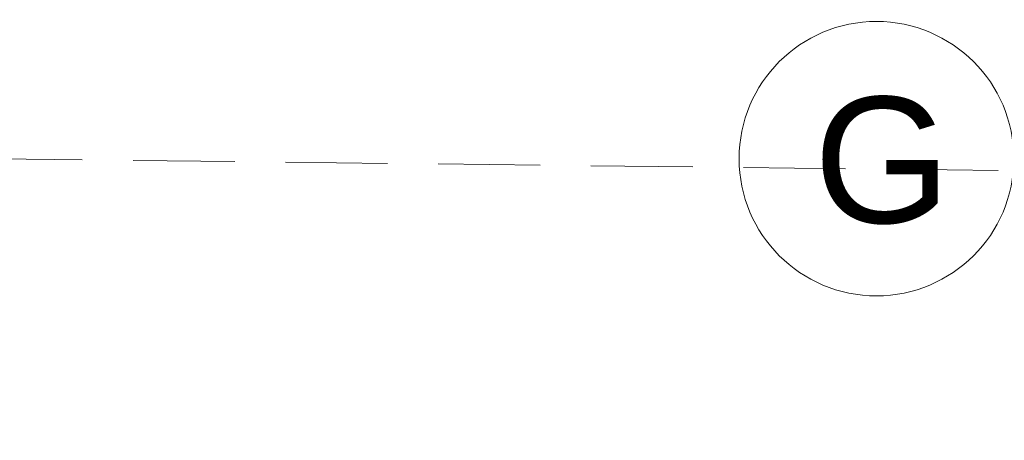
# Model space of a CAD drawing. Header units: centimetres. Extents: x -122 to 72759, y 3298 to 43172.
# Tile 99 of 243: x 37043 to 37166, y 10552 to 10605. Entities that reach past the tile are written whole.
import ezdxf

# ---------------------------------------------------------------- set-up
doc = ezdxf.new("R2010")
doc.units = ezdxf.units.CM
doc.header["$MEASUREMENT"] = 0
doc.linetypes.add('DASH2', pattern=[19.05, 12.7, -6.35])
doc.linetypes.add('DASHDOT', pattern=[25.4, 12.7, -6.35, 0, -6.35])
for name, color, linetype, lineweight in [('0-OSIE', 7, 'DASHDOT', 5), ('PRZERYWANA', 7, 'DASH2', 5), ('ZZZ_Xref', 7, 'Continuous', 5)]:
    doc.layers.add(name, color=color, linetype=linetype, lineweight=lineweight)
doc.styles.get("Standard").update_dxf_attribs({"font": 'ARIAL.TTF'})

# ---------------------------------------------------------------- blocks, each defined once
blk = doc.blocks.new('G$CA1DC9C89')
at = {"layer": '0-OSIE', "lineweight": 5, "ltscale": 40}
blk.add_circle((2503.49, -27.99), 17.14, dxfattribs=at)
at = {"layer": 'PRZERYWANA', "lineweight": 5}
blk.add_lwpolyline([(-389.44, 4.56), (3619.14, -42.34), (5340.22, -63.18)], dxfattribs=at)
at = {"layer": '0-OSIE', "lineweight": 5, "ltscale": 40, "insert": (2485.04, -36.25), "char_height": 15.75, "attachment_point": 7, "rotation": 0}
blk.add_mtext_dynamic_manual_height_columns('\\pxqc;G', width=38.3331, gutter_width=12.5, heights=[17.57], dxfattribs=at)

msp = doc.modelspace()

# ---------------------------------------------------------------- block references
at = {"layer": 'ZZZ_Xref'}
msp.add_blockref('G$CA1DC9C89', (34646.15529, 10615.38849), dxfattribs=at)

doc.saveas('drawing.dxf')
